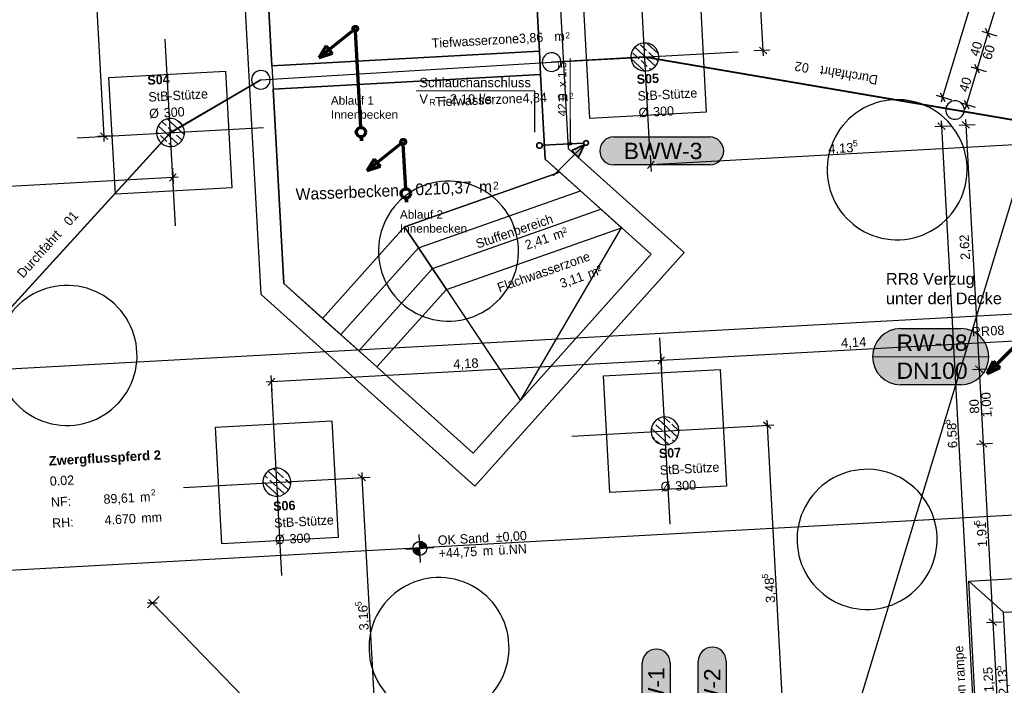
# Model space of a CAD drawing. Extents: x -181 to 1388, y 138 to 979.
# Tile 38 of 82: x 355 to 566, y 466 to 609. Entities that reach past the tile are written whole.
import ezdxf
from ezdxf.lldxf.tags import DXFTag

# ---------------------------------------------------------------- set-up
doc = ezdxf.new("R2010")
doc.units = 0
doc.layers.get('0').update_dxf_attribs({"lineweight": 25})
for name, color, linetype, lineweight, true_color in [('01 Allgemein Beschriftung', 7, 'Continuous', 25, 0x848484), ('01 Höhen im Gebäude - Basis', 7, 'Continuous', 25, 0x848484), ('01AFU Allgemein Bemaßung', 7, 'Continuous', 25, 0x848484), ('20 Dach Stb-Decke', 7, 'Continuous', 25, 0x848484), ('20 Fallrohre - Beschriftung', 7, 'Continuous', 25, 0x848484), ('20 Fundament', 7, 'Continuous', 25, 0x848484), ('20 Räume Innen', 7, 'Continuous', 25, 0x848484), ('20 Stützen', 7, 'Continuous', 25, 0x848484), ('20 Stützen - Beschriftung', 7, 'Continuous', 25, 0x848484), ('20 Wasserbecken', 7, 'Continuous', 25, 0x848484), ('20 Wasserbecken - Beschriftung', 7, 'Continuous', 25, 0x848484), ('20 Zaun innen', 7, 'Continuous', 25, 0x848484), ('20 Zaun Innen - Beschriftung', 7, 'Continuous', 25, 0x848484), ('A-0', 7, 'Continuous', 25, 0x848484), ('S_Mass', 150, 'Continuous', 25, 0x007fff), ('S_Regenwasser', 4, 'Continuous', 70, 0x00ffff), ('S_Schmutzwasser', 5, 'Continuous', 70, 0x0000ff), ('S_Warmwasser', 1, 'STRICHLINIE2', 35, 0xff0000)]:
    doc.layers.add(name, color=color, linetype=linetype, lineweight=lineweight, true_color=true_color)
for name, color, linetype, lineweight in [('02 Raster Gebäude', 7, 'Continuous', 25), ('S_Beschriftung', 7, 'Continuous', 25), ('X_Text', 7, 'Continuous', 25)]:
    doc.layers.add(name, color=color, linetype=linetype, lineweight=lineweight)
doc.styles.get("Standard").update_dxf_attribs({"font": 'arial.ttf'})
tags = doc.linetypes.add('Raster', pattern=[0.2, 0.1, -0.05, 0, -0.05]).pattern_tags.tags
tags[10:11] = [DXFTag(74, 4), DXFTag(75, 0), DXFTag(340, '0'), DXFTag(46, 1.0), DXFTag(50, 0.0), DXFTag(44, 0.0), DXFTag(45, 0.0)]
tags[8:9] = [DXFTag(74, 4), DXFTag(75, 0), DXFTag(340, '0'), DXFTag(46, 1.0), DXFTag(50, 0.0), DXFTag(44, 0.0), DXFTag(45, 0.0)]
tags[6:7] = [DXFTag(74, 4), DXFTag(75, 0), DXFTag(340, '0'), DXFTag(46, 1.0), DXFTag(50, 0.0), DXFTag(44, 0.0), DXFTag(45, 0.0)]
tags[4:5] = [DXFTag(74, 4), DXFTag(75, 0), DXFTag(340, '0'), DXFTag(46, 1.0), DXFTag(50, 0.0), DXFTag(44, 0.0), DXFTag(45, 0.0)]
tags = doc.linetypes.add('Strichlinie eng', pattern=[0.115, 0.075, -0.04]).pattern_tags.tags
tags[6:7] = [DXFTag(74, 4), DXFTag(75, 0), DXFTag(340, '0'), DXFTag(46, 1.0), DXFTag(50, 0.0), DXFTag(44, 0.0), DXFTag(45, 0.0)]
tags[4:5] = [DXFTag(74, 4), DXFTag(75, 0), DXFTag(340, '0'), DXFTag(46, 1.0), DXFTag(50, 0.0), DXFTag(44, 0.0), DXFTag(45, 0.0)]
tags = doc.linetypes.add('STRICHLINIE2', pattern=[9.525, 6.35, -3.175]).pattern_tags.tags
tags[6:7] = [DXFTag(74, 4), DXFTag(75, 0), DXFTag(340, '0'), DXFTag(46, 0.0), DXFTag(50, 0.0), DXFTag(44, 0.0), DXFTag(45, 0.0)]
tags[4:5] = [DXFTag(74, 4), DXFTag(75, 0), DXFTag(340, '0'), DXFTag(46, 0.0), DXFTag(50, 0.0), DXFTag(44, 0.0), DXFTag(45, 0.0)]
tags = doc.linetypes.add('Strichpunktx2', pattern=[2, 1, -0.5, 0, -0.5]).pattern_tags.tags
tags[10:11] = [DXFTag(74, 4), DXFTag(75, 0), DXFTag(340, '0'), DXFTag(46, 1.0), DXFTag(50, 0.0), DXFTag(44, 0.0), DXFTag(45, 0.0)]
tags[8:9] = [DXFTag(74, 4), DXFTag(75, 0), DXFTag(340, '0'), DXFTag(46, 1.0), DXFTag(50, 0.0), DXFTag(44, 0.0), DXFTag(45, 0.0)]
tags[6:7] = [DXFTag(74, 4), DXFTag(75, 0), DXFTag(340, '0'), DXFTag(46, 1.0), DXFTag(50, 0.0), DXFTag(44, 0.0), DXFTag(45, 0.0)]
tags[4:5] = [DXFTag(74, 4), DXFTag(75, 0), DXFTag(340, '0'), DXFTag(46, 1.0), DXFTag(50, 0.0), DXFTag(44, 0.0), DXFTag(45, 0.0)]
tags = doc.linetypes.add('Öffnungslinie Tür Fenster', pattern=[0.115, 0.075, -0.04]).pattern_tags.tags
tags[6:7] = [DXFTag(74, 4), DXFTag(75, 0), DXFTag(340, '0'), DXFTag(46, 1.0), DXFTag(50, 0.0), DXFTag(44, 0.0), DXFTag(45, 0.0)]
tags[4:5] = [DXFTag(74, 4), DXFTag(75, 0), DXFTag(340, '0'), DXFTag(46, 1.0), DXFTag(50, 0.0), DXFTag(44, 0.0), DXFTag(45, 0.0)]

# ---------------------------------------------------------------- blocks, each defined once
blk = doc.blocks.new('Referenz-A07F5V09WF')
at = {"layer": '01 Höhen im Gebäude - Basis', "lineweight": -2}
for p, q in [((441.28, 492.64), (440.95, 498.63)), ((438.12, 495.47), (444.11, 495.8))]:
    blk.add_line(p, q, dxfattribs=at)
blk.add_circle((441.11, 495.63), 1.5, dxfattribs=at)
for points in [[(441.11, 495.63), (441.03, 497.13), (441.11, 497.12)], [(441.11, 495.63), (441.11, 497.12), (441.61, 495.66)], [(441.61, 495.66), (441.11, 497.12), (441.61, 497.05)], [(441.61, 495.66), (441.61, 497.05), (442.11, 495.69)], [(442.11, 495.69), (441.61, 497.05), (442.11, 496.75)], [(442.11, 495.69), (442.11, 496.75), (442.47, 495.71)], [(442.47, 495.71), (442.11, 496.75), (442.47, 496.28)], [(442.47, 495.71), (442.47, 496.28), (442.61, 495.71)], [(439.76, 494.98), (439.62, 495.55), (439.76, 495.56)], [(440.11, 494.52), (439.76, 495.56), (440.11, 495.58)], [(439.76, 494.98), (439.76, 495.56), (440.11, 494.52)], [(440.62, 494.22), (440.11, 495.58), (440.62, 495.61)], [(440.11, 494.52), (440.11, 495.58), (440.62, 494.22)], [(441.11, 494.15), (440.62, 495.61), (441.11, 495.63)], [(440.62, 494.22), (440.62, 495.61), (441.11, 494.15)], [(441.11, 494.15), (441.11, 495.63), (441.2, 494.13)]]:
    blk.add_solid(points, dxfattribs=at)
at = {"layer": '01AFU Allgemein Bemaßung', "lineweight": -2}
for p, q in [((607.52, 771.7), (553.11, 592.25)), ((514.66, 602.24), (510.16, 684.5)), ((373.45, 583.89), (368.21, 679.51)), ((576.56, 651.22), (562.84, 605.99)), ((562.84, 605.99), (560.52, 598.34)), ((561.5, 606.4), (564.76, 605.41)), ((563.34, 605.06), (562.34, 606.93)), ((516.07, 602.32), (512.66, 602.14)), ((513.87, 602.95), (515.45, 601.54)), ((514.72, 601.12), (514.66, 602.24)), ((561.02, 597.4), (560.02, 599.27)), ((560.52, 598.34), (558.21, 590.7)), ((559.18, 598.74), (562.44, 597.76)), ((552.61, 593.18), (553.61, 591.31)), ((551.76, 592.65), (555.02, 591.66)), ((553.11, 592.25), (552.78, 591.17)), ((556.86, 591.11), (560.12, 590.12)), ((557.71, 591.63), (558.71, 589.76)), ((558.21, 590.7), (557.88, 589.62)), ((553.66, 585.33), (552.08, 586.75)), ((552.81, 587.16), (552.87, 586.04)), ((558.86, 585.62), (557.28, 587.03)), ((558.01, 587.45), (558.07, 586.32)), ((372.66, 584.6), (374.24, 583.18)), ((551.47, 585.96), (554.87, 586.15)), ((552.87, 586.04), (560.07, 454.56)), ((556.66, 586.25), (560.06, 586.43)), ((558.07, 586.32), (560.93, 534)), ((375.45, 584), (372.04, 583.81)), ((373.51, 582.77), (373.45, 583.89)), ((573.17, 582.29), (490.58, 577.76)), ((491.29, 578.55), (489.88, 576.97)), ((490.47, 579.76), (490.66, 576.36)), ((388.09, 577.06), (388.28, 573.66)), ((490.58, 577.76), (489.46, 577.7)), ((388.2, 575.06), (296.01, 570.02)), ((387.49, 574.27), (388.91, 575.85)), ((389.32, 575.12), (388.2, 575.06)), ((575.47, 540.37), (492.81, 535.85)), ((492.81, 535.85), (409.3, 531.28)), ((492.1, 535.06), (493.52, 536.64)), ((492.73, 537.25), (492.92, 533.85)), ((559.53, 533.92), (562.93, 534.11)), ((561.72, 533.29), (560.14, 534.71)), ((560.93, 534), (561.81, 518.02)), ((410.01, 532.07), (408.59, 530.49)), ((409.22, 532.68), (409.41, 529.28)), ((409.3, 531.28), (408.17, 531.22)), ((513.53, 521.87), (516.94, 522.05)), ((516.32, 521.27), (514.74, 522.69)), ((515.47, 523.1), (515.53, 521.98)), ((515.53, 521.98), (519.34, 452.34)), ((560.4, 517.94), (563.8, 518.13)), ((562.6, 517.31), (561.02, 518.73)), ((561.81, 518.02), (563.9, 479.81)), ((426.72, 510.68), (430.12, 510.86)), ((429.5, 510.08), (427.92, 511.49)), ((428.65, 511.91), (428.71, 510.78)), ((428.71, 510.78), (432.17, 447.56)), ((382.79, 482.92), (385.23, 485.3)), ((384.86, 483.89), (382.74, 483.92)), ((383.02, 484.71), (383.8, 483.9)), ((383.8, 483.9), (439.59, 426.41)), ((562.49, 479.73), (565.89, 479.92)), ((564.69, 479.1), (563.11, 480.52)), ((563.9, 479.81), (565.26, 454.85))]:
    blk.add_line(p, q, dxfattribs=at)
at = {"layer": '02 Raster Gebäude', "linetype": 'Raster', "lineweight": -2, "ltscale": 56.250004}
for p, q in [((478.81, 276.29), (639.42, 805.98)), ((1017.98, 570.37), (313.64, 531.81)), ((1014.35, 527.11), (315.39, 488.85))]:
    blk.add_line(p, q, dxfattribs=at)
at = {"layer": '02 Raster Gebäude', "linetype": 'Strichpunktx2', "lineweight": -2, "ltscale": 56.250004}
for p, q in [((490.41, 580.89), (488.23, 620.83)), ((388.77, 564.7), (386.58, 604.64)), ((469.35, 599.76), (509.29, 601.95)), ((367.71, 583.58), (407.65, 585.76)), ((494.73, 500.81), (492.54, 540.75)), ((411.57, 489.82), (409.38, 529.76)), ((473.67, 519.69), (513.61, 521.87)), ((390.5, 508.69), (430.44, 510.88))]:
    blk.add_line(p, q, dxfattribs=at)
at = {"layer": '20 Dach Stb-Decke', "linetype": 'Öffnungslinie Tür Fenster', "lineweight": -2, "ltscale": 56.250004}
for centre, major_axis in [((543.37, 576.72), (-0.61, 14.99)), ((543.37, 576.72), (0.61, -14.99)), ((447.25, 559.29), (-0.61, 14.99)), ((447.25, 559.29), (0.61, -14.99)), ((365.52, 536.94), (-0.61, 14.99)), ((365.52, 536.94), (0.61, -14.99)), ((536.93, 497.56), (0.61, -14.99)), ((536.93, 497.56), (-0.61, 14.99)), ((445.22, 474.38), (0.61, -14.99)), ((445.22, 474.38), (-0.61, 14.99))]:
    blk.add_ellipse(centre, major_axis=major_axis, ratio=1, start_param=0, end_param=3.141593, dxfattribs=at)
at = {"layer": '20 Fundament', "linetype": 'Öffnungslinie Tür Fenster', "lineweight": -2, "ltscale": 56.250004}
for p, q in [((501.12, 614.02), (502.48, 589.06)), ((477.52, 587.69), (476.16, 612.66)), ((374.51, 596.47), (399.47, 597.83)), ((399.47, 597.83), (400.84, 572.87)), ((375.88, 571.5), (374.51, 596.47)), ((502.48, 589.06), (477.52, 587.69)), ((400.84, 572.87), (375.88, 571.5)), ((480.47, 532.58), (505.43, 533.94)), ((505.43, 533.94), (506.8, 508.98)), ((481.84, 507.61), (480.47, 532.58)), ((397.31, 521.58), (422.27, 522.95)), ((398.68, 496.62), (397.31, 521.58)), ((422.27, 522.95), (423.64, 497.99)), ((506.8, 508.98), (481.84, 507.61)), ((423.64, 497.99), (398.68, 496.62)), ((558.7, 488.61), (575.75, 489.54)), ((566.15, 481.94), (558.7, 488.61)), ((560.56, 454.59), (558.7, 488.61)), ((566.15, 481.94), (576.13, 482.48)), ((567.62, 454.98), (566.15, 481.94))]:
    blk.add_line(p, q, dxfattribs=at)
at = {"layer": '20 Stützen', "lineweight": -2}
for p, q in [((465.56, 623.23), (466.72, 602.12)), ((470.67, 621.43), (472.86, 581.29)), ((409.43, 598.99), (408.27, 620.09)), ((407.1, 549.98), (403.39, 617.75)), ((489.71, 602.24), (488.39, 603.46)), ((492.23, 601.55), (489.78, 603.82)), ((466.72, 602.12), (409.43, 598.99)), ((488.09, 600.48), (486.76, 601.7)), ((491.58, 598.89), (487.18, 602.95)), ((491.48, 600.62), (490.15, 601.84)), ((489.14, 597.87), (486.36, 600.44)), ((489.85, 598.85), (488.53, 600.07)), ((492.18, 599.97), (491.92, 600.21)), ((409.7, 594), (466.99, 597.13)), ((466.99, 597.13), (467.99, 578.95)), ((490.6, 598.16), (490.29, 598.44)), ((411.98, 552.32), (409.7, 594)), ((386.76, 586.18), (385.83, 587.03)), ((390.64, 584.24), (387, 587.59)), ((390.15, 586.32), (389.07, 587.32)), ((385.13, 584.42), (384.69, 584.82)), ((389.33, 582.18), (385.06, 586.12)), ((388.52, 584.55), (387.2, 585.77)), ((386.9, 582.79), (385.57, 584.01)), ((388.07, 581.7), (387.34, 582.38)), ((390.18, 583.02), (388.96, 584.15)), ((472.86, 581.29), (497.76, 558.98)), ((467.99, 578.95), (490.7, 558.6)), ((437.85, 564.49), (471.09, 576.17)), ((440.83, 560.02), (475.5, 572.21)), ((443.81, 555.56), (479.92, 568.25)), ((420.28, 544.88), (437.85, 564.49)), ((446.79, 551.09), (484.34, 564.29)), ((424.15, 541.41), (440.83, 560.02)), ((490.7, 558.6), (452.52, 515.99)), ((497.76, 558.98), (452.9, 508.93)), ((428.02, 537.94), (443.81, 555.56)), ((452.52, 515.99), (411.98, 552.32)), ((431.89, 534.47), (446.79, 551.09)), ((452.9, 508.93), (407.1, 549.98)), ((496.31, 519.44), (492.08, 523.34)), ((494.64, 522.62), (493.39, 523.76)), ((494.44, 517.9), (490.7, 521.35)), ((491.25, 522.48), (491.2, 522.52)), ((493.01, 520.85), (491.69, 522.07)), ((496.4, 520.99), (495.08, 522.21)), ((491.39, 519.09), (490.93, 519.51)), ((494.78, 519.22), (493.45, 520.44)), ((492.59, 517.98), (491.83, 518.68)), ((495.57, 518.49), (495.22, 518.82)), ((410.13, 512.4), (409.8, 512.7)), ((408.5, 510.63), (407.85, 511.23)), ((412.98, 508.14), (408.63, 512.15)), ((411.9, 510.77), (410.57, 511.99)), ((413.01, 511.37), (411.85, 512.44)), ((410.87, 506.82), (407.49, 509.94)), ((410.27, 509), (408.95, 510.22)), ((412.03, 507.38), (410.71, 508.6)), ((413.44, 509.35), (412.34, 510.36))]:
    blk.add_line(p, q, dxfattribs=at)
at = {"layer": '20 Stützen', "linetype": 'Strichlinie eng', "lineweight": -2, "ltscale": 56.250004}
for p, q in [((462.68, 527.33), (484.34, 564.29)), ((446.79, 551.09), (462.68, 527.33))]:
    blk.add_line(p, q, dxfattribs=at)
at = {"layer": '20 Stützen', "lineweight": -2}
for centre, major_axis in [((489.32, 600.86), (0.33, 2.98)), ((489.32, 600.86), (2.98, -0.33)), ((489.32, 600.86), (-2.98, 0.33)), ((489.32, 600.86), (-0.33, -2.98)), ((387.68, 584.67), (0.33, 2.98)), ((387.68, 584.67), (2.98, -0.33)), ((387.68, 584.67), (-2.98, 0.33)), ((387.68, 584.67), (-0.33, -2.98)), ((493.64, 520.78), (0.33, 2.98)), ((493.64, 520.78), (2.98, -0.33)), ((493.64, 520.78), (-2.98, 0.33)), ((493.64, 520.78), (-0.33, -2.98)), ((410.47, 509.79), (0.33, 2.98)), ((410.47, 509.79), (2.98, -0.33)), ((410.47, 509.79), (-2.98, 0.33)), ((410.47, 509.79), (-0.33, -2.98))]:
    blk.add_ellipse(centre, major_axis=major_axis, ratio=1, start_param=0, end_param=1.570796, dxfattribs=at)
at = {"layer": '20 Wasserbecken', "lineweight": -2}
for p, q in [((466.72, 602.12), (466.99, 597.13)), ((409.43, 598.99), (409.7, 594))]:
    blk.add_line(p, q, dxfattribs=at)
at = {"layer": '20 Wasserbecken', "linetype": 'Öffnungslinie Tür Fenster', "lineweight": -2, "ltscale": 56.250004}
blk.add_line((407.04, 595.98), (469.35, 599.76), dxfattribs=at)
at = {"layer": '20 Zaun innen', "lineweight": -2}
for p, q in [((489.32, 600.88), (469.35, 599.78)), ((469.35, 599.74), (489.32, 600.84)), ((469.35, 599.78), (469.35, 599.74)), ((555.78, 589.52), (489.32, 600.88)), ((489.32, 600.84), (555.77, 589.48)), ((407.03, 596), (387.66, 584.68)), ((387.69, 584.65), (407.05, 595.96)), ((407.05, 595.96), (407.03, 596)), ((555.77, 589.48), (570.41, 586.98)), ((570.42, 587.02), (555.78, 589.52)), ((387.66, 584.68), (338.74, 531.09)), ((338.76, 531.06), (387.69, 584.65))]:
    blk.add_line(p, q, dxfattribs=at)
for centre, major_axis in [((469.35, 599.76), (-0.11, 2)), ((469.35, 599.76), (0.11, -2)), ((407.04, 595.98), (-1.01, 1.73)), ((407.04, 595.98), (1.01, -1.73)), ((555.78, 589.5), (0.34, 1.97)), ((555.78, 589.5), (-0.34, -1.97))]:
    blk.add_ellipse(centre, major_axis=major_axis, ratio=1, start_param=0, end_param=3.141593, dxfattribs=at)
at = {"layer": 'A-0', "linetype": 'Continuous', "lineweight": -2, "ltscale": 312.5}
for p, q in [((466.72, 602.12), (465.56, 623.23)), ((465.56, 623.23), (466.72, 602.12)), ((408.27, 620.09), (409.43, 598.99)), ((409.43, 598.99), (408.27, 620.09)), ((409.43, 598.99), (466.72, 602.12)), ((466.72, 602.12), (409.43, 598.99)), ((466.72, 602.12), (409.43, 598.99)), ((466.99, 597.13), (466.72, 602.12)), ((409.43, 598.99), (409.7, 594)), ((466.99, 597.13), (409.7, 594)), ((409.7, 594), (466.99, 597.13)), ((466.99, 597.13), (409.7, 594)), ((467.99, 578.95), (466.99, 597.13)), ((467.99, 578.95), (466.99, 597.13)), ((409.7, 594), (411.98, 552.32)), ((409.7, 594), (411.98, 552.32)), ((471.09, 576.17), (467.99, 578.95)), ((490.7, 558.6), (467.99, 578.95)), ((437.85, 564.49), (471.09, 576.17)), ((471.09, 576.17), (437.85, 564.49)), ((484.34, 564.29), (471.09, 576.17)), ((420.28, 544.88), (437.85, 564.49)), ((437.85, 564.49), (420.28, 544.88)), ((446.79, 551.09), (437.85, 564.49)), ((437.85, 564.49), (446.79, 551.09)), ((446.79, 551.09), (484.34, 564.29)), ((452.52, 515.99), (490.7, 558.6)), ((411.98, 552.32), (420.28, 544.88)), ((411.98, 552.32), (452.52, 515.99)), ((431.89, 534.47), (446.79, 551.09)), ((420.28, 544.88), (431.89, 534.47)), ((441.61, 497.05), (441.03, 497.13)), ((441.03, 497.13), (441.11, 495.63)), ((442.11, 496.75), (441.61, 497.05)), ((442.47, 496.28), (442.11, 496.75)), ((442.61, 495.71), (442.47, 496.28)), ((441.11, 495.63), (439.62, 495.55)), ((439.62, 495.55), (439.76, 494.98)), ((439.76, 494.98), (440.11, 494.52)), ((440.11, 494.52), (440.62, 494.22)), ((440.62, 494.22), (441.2, 494.13)), ((441.11, 495.63), (442.61, 495.71)), ((441.2, 494.13), (441.11, 495.63))]:
    blk.add_line(p, q, dxfattribs=at)
for centre, major_axis in [((489.32, 600.86), (0.33, 2.98)), ((489.32, 600.86), (2.98, -0.33)), ((489.32, 600.86), (-2.98, 0.33)), ((489.32, 600.86), (-0.33, -2.98)), ((387.68, 584.67), (0.33, 2.98)), ((387.68, 584.67), (2.98, -0.33)), ((387.68, 584.67), (-2.98, 0.33)), ((387.68, 584.67), (-0.33, -2.98)), ((493.64, 520.78), (0.33, 2.98)), ((493.64, 520.78), (2.98, -0.33)), ((493.64, 520.78), (-2.98, 0.33)), ((493.64, 520.78), (-0.33, -2.98)), ((410.47, 509.79), (0.33, 2.98)), ((410.47, 509.79), (2.98, -0.33)), ((410.47, 509.79), (-2.98, 0.33)), ((410.47, 509.79), (-0.33, -2.98))]:
    blk.add_ellipse(centre, major_axis=major_axis, ratio=1, start_param=0, end_param=1.570796, dxfattribs=at)
at = {"layer": '01 Allgemein Beschriftung', "lineweight": -2, "char_height": 2, "attachment_point": 1, "rotation": 93.1332}
for s, insert in [('{\\fCentury Gothic;rampe}', (555.94, 467.17)), ('{\\fCentury Gothic;Beton}', (556.36, 459.41))]:
    blk.add_mtext(s, dxfattribs=dict(at, insert=insert))
at = {"layer": '01 Höhen im Gebäude - Basis', "linetype": 'Continuous', "lineweight": -2, "ltscale": 40.625, "char_height": 2, "attachment_point": 1, "rotation": 3.1332}
for s, insert in [('{\\fCentury Gothic;OK}', (444.91, 498.35)), ('{\\fCentury Gothic;Sand}', (449.62, 498.61)), ('{\\fCentury Gothic;±0,00}', (457.31, 499.03)), ('{\\fCentury Gothic;+44,75}', (445.09, 495.55)), ('{\\fCentury Gothic;ü.NN}', (457.88, 496.25)), ('{\\fCentury Gothic;m}', (454.54, 496.07))]:
    blk.add_mtext(s, dxfattribs=dict(at, insert=insert))
at = {"layer": '01AFU Allgemein Bemaßung', "linetype": 'ByBlock', "lineweight": -2, "ltscale": 40.625, "attachment_point": 1}
for s, insert, char_height, rotation in [('{\\fArial;40}', (558.88, 601.41), 2, 73.1324), ('{\\fArial;60}', (561.58, 600.67), 2, 73.1324), ('{\\fArial;40}', (556.56, 593.77), 2, 73.1324), ('{\\fArial;4,13}', (528.53, 582.19), 2, 3.1332), ('{\\fArial;5}', (533.87, 583.03), 1.32, 3.1332), ('{\\fArial;2,62}', (557, 557.36), 2, 93.1332), ('{\\fArial;4,14}', (531.29, 540.61), 2, 3.1332), ('{\\fArial;4,18}', (448.21, 536.06), 2, 3.1332), ('{\\fArial;80}', (558.99, 524.42), 2, 93.1332), ('{\\fArial;1,00}', (561.65, 523.59), 2, 93.1332), ('{\\fArial;5}', (553.48, 522.18), 1.32, 93.1332), ('{\\fArial;6,58}', (554.3, 517.03), 2, 93.1332), ('{\\fArial;5}', (559.87, 500.58), 1.32, 93.1332), ('{\\fArial;1,91}', (560.67, 495.84), 2, 93.1332), ('{\\fArial;5}', (514.44, 489.12), 1.32, 93.1332), ('{\\fArial;3,48}', (515.26, 483.89), 2, 93.1332), ('{\\fArial;5}', (427.33, 483.22), 1.32, 93.1332), ('{\\fArial;3,16}', (428.16, 477.99), 2, 93.1332), ('{\\fArial;1,25}', (562.07, 464.75), 2, 93.1332), ('{\\fArial;5}', (564.38, 469.46), 1.32, 93.1332), ('{\\fArial;2,13}', (565.21, 464.18), 2, 93.1332)]:
    blk.add_mtext(s, dxfattribs=dict(at, insert=insert, char_height=char_height, rotation=rotation))
at = {"layer": '20 Fallrohre - Beschriftung', "lineweight": -2, "char_height": 2, "attachment_point": 1, "rotation": 3.1332}
for s, insert in [('{\\fCentury Gothic;RR}', (559.34, 542.99)), ('{\\fCentury Gothic;08}', (563.31, 543.21))]:
    blk.add_mtext(s, dxfattribs=dict(at, insert=insert))
at = {"layer": '20 Räume Innen', "linetype": 'Continuous', "lineweight": -2, "ltscale": 40.625, "attachment_point": 1, "rotation": 3.1332}
for s, insert, char_height in [('{\\fArial|b1|i0;Zwergflusspferd}', (361.55, 515.35), 2), ('{\\fArial|b1|i0;2}', (384.04, 516.58), 2), ('{\\fCentury Gothic;0.02}', (361.78, 511.02), 2), ('{\\fCentury Gothic;NF:}', (362.03, 506.51), 2), ('{\\fCentury Gothic;89,61}', (373.29, 507.16), 2), ('{\\fCentury Gothic;m}', (381.11, 507.59), 2), ('{\\fCentury Gothic;2}', (383.48, 508.26), 1.32), ('{\\fCentury Gothic;RH:}', (362.28, 502.03), 2), ('{\\fCentury Gothic;4.670}', (373.52, 502.68), 2), ('{\\fCentury Gothic;mm}', (381.36, 503.11), 2)]:
    blk.add_mtext(s, dxfattribs=dict(at, insert=insert, char_height=char_height))
at = {"layer": '20 Stützen - Beschriftung', "lineweight": -2, "char_height": 2, "attachment_point": 1, "rotation": 3.1332}
for s, insert in [('{\\fCentury Gothic|b1|i0;S04}', (382.69, 596.88)), ('{\\fCentury Gothic|b1|i0;S05}', (487.53, 597.07)), ('{\\fCentury Gothic;StB-Stütze}', (382.89, 593.29)), ('{\\fCentury Gothic;StB-Stütze}', (487.72, 593.49)), ('{\\fCentury Gothic;Ø}', (383.08, 589.74)), ('{\\fCentury Gothic;300}', (386.2, 589.91)), ('{\\fCentury Gothic;Ø}', (487.92, 589.93)), ('{\\fCentury Gothic;300}', (491.04, 590.11)), ('{\\fCentury Gothic|b1|i0;S07}', (492.27, 516.94)), ('{\\fCentury Gothic;StB-Stütze}', (492.46, 513.36)), ('{\\fCentury Gothic;Ø}', (492.66, 509.81)), ('{\\fCentury Gothic;300}', (495.78, 509.98)), ('{\\fCentury Gothic|b1|i0;S06}', (409.64, 505.63)), ('{\\fCentury Gothic;StB-Stütze}', (409.84, 502.05)), ('{\\fCentury Gothic;Ø}', (410.03, 498.49)), ('{\\fCentury Gothic;300}', (413.15, 498.66))]:
    blk.add_mtext(s, dxfattribs=dict(at, insert=insert))
at = {"layer": '20 Wasserbecken', "linetype": 'Continuous', "lineweight": -2, "ltscale": 40.625, "attachment_point": 1}
for s, insert, char_height, rotation in [('{\\fCentury Gothic;Tiefwasserzone3,86}', (443.6, 604.8), 2, 3.1332), ('{\\fCentury Gothic;m}', (469.86, 606.24), 2, 3.1332), ('{\\fCentury Gothic;2}', (472.27, 606.13), 1.32, 3.1332), ('{\\fCentury Gothic;Tiefwasserzone4,84}', (444.36, 592.25), 2, 2.3212), ('{\\fCentury Gothic;m}', (470.63, 593.32), 2, 2.3212), ('{\\fCentury Gothic;2}', (473.04, 593.17), 1.32, 2.3212), ('{\\fCentury Gothic;0210,37}', (440.1, 573.73), 2.5, 2.3212), ('{\\fCentury Gothic;2}', (456.75, 574.11), 1.65, 2.3212), ('{\\fCentury Gothic;Wasserbecken}', (414.47, 572.69), 2.5, 2.3212), ('{\\fCentury Gothic;m}', (453.74, 574.28), 2.5, 2.3212)]:
    blk.add_mtext(s, dxfattribs=dict(at, insert=insert, char_height=char_height, rotation=rotation))
at = {"layer": '20 Wasserbecken - Beschriftung', "lineweight": -2, "char_height": 2, "attachment_point": 1}
for s, insert, rotation in [('{\\fCentury Gothic;Stuffenbereich}', (452.88, 561.71), 18.8238), ('{\\fCentury Gothic;m²}', (469.37, 563.49), 18.8238), ('{\\fCentury Gothic;2,41}', (463.41, 561.46), 18.8238), ('{\\fCentury Gothic;Flachwasserzone}', (457.49, 552.34), 19.3703), ('{\\fCentury Gothic;m²}', (476.79, 555.3), 19.3703), ('{\\fCentury Gothic;3,11}', (470.86, 553.21), 19.3703)]:
    blk.add_mtext(s, dxfattribs=dict(at, insert=insert, rotation=rotation))
at = {"layer": '20 Zaun Innen - Beschriftung', "lineweight": -2, "char_height": 2, "attachment_point": 1}
for s, insert, rotation in [('{\\fCentury Gothic;2}', (522.74, 597.68), 170.3016), ('{\\fCentury Gothic;0}', (524.27, 597.42), 170.3016), ('{\\fCentury Gothic;Durchfahrt}', (539.02, 594.9), 170.3016), ('{\\fCentury Gothic;01}', (364.61, 565.87), 48.1332), ('{\\fCentury Gothic;Durchfahrt}', (354.62, 554.72), 48.1332)]:
    blk.add_mtext(s, dxfattribs=dict(at, insert=insert, rotation=rotation))

msp = doc.modelspace()

# ---------------------------------------------------------------- hatches: boundary and pattern name
at = {"layer": 'S_Mass', "true_color": 0xfefefe}
for points in [[(482.66, 577.74), (503.22, 577.74), (503.47, 577.75), (503.71, 577.78), (503.96, 577.83), (504.19, 577.9), (504.42, 577.99), (504.65, 578.1), (504.86, 578.23), (505.06, 578.37), (505.25, 578.53), (505.43, 578.71), (505.59, 578.9), (505.73, 579.1), (505.86, 579.31), (505.97, 579.53), (506.06, 579.76), (506.13, 580), (506.18, 580.24), (506.21, 580.49), (506.22, 580.74), (506.21, 580.99), (506.18, 581.23), (506.13, 581.47), (506.06, 581.71), (505.97, 581.94), (505.86, 582.17), (505.73, 582.38), (505.59, 582.58), (505.43, 582.77), (505.25, 582.95), (505.06, 583.11), (504.86, 583.25), (504.65, 583.38), (504.42, 583.49), (504.19, 583.58), (503.96, 583.65), (503.71, 583.7), (503.47, 583.73), (503.22, 583.74), (482.66, 583.74), (482.41, 583.73), (482.17, 583.7), (481.93, 583.65), (481.69, 583.58), (481.46, 583.49), (481.23, 583.38), (481.02, 583.25), (480.82, 583.11), (480.63, 582.95), (480.46, 582.77), (480.3, 582.58), (480.15, 582.38), (480.02, 582.17), (479.92, 581.94), (479.83, 581.71), (479.75, 581.47), (479.7, 581.23), (479.67, 580.99), (479.66, 580.74), (479.67, 580.49), (479.7, 580.24), (479.75, 580), (479.83, 579.76), (479.92, 579.53), (480.02, 579.31), (480.15, 579.1), (480.3, 578.9), (480.46, 578.71), (480.63, 578.53), (480.82, 578.37), (481.02, 578.23), (481.23, 578.1), (481.46, 577.99), (481.69, 577.9), (481.93, 577.83), (482.17, 577.78), (482.41, 577.75)], [(544.1, 530.68), (557.01, 530.68), (557.36, 530.69), (557.71, 530.72), (558.05, 530.77), (558.4, 530.84), (558.73, 530.93), (559.06, 531.04), (559.39, 531.17), (559.71, 531.32), (560.01, 531.48), (560.31, 531.67), (560.6, 531.87), (560.87, 532.08), (561.13, 532.32), (561.38, 532.56), (561.61, 532.82), (561.83, 533.1), (562.03, 533.38), (562.21, 533.68), (562.37, 533.99), (562.52, 534.3), (562.65, 534.63), (562.76, 534.96), (562.85, 535.3), (562.92, 535.64), (562.97, 535.98), (563, 536.33), (563.01, 536.68), (563, 537.03), (562.97, 537.38), (562.92, 537.72), (562.85, 538.06), (562.76, 538.4), (562.65, 538.73), (562.52, 539.06), (562.37, 539.37), (562.21, 539.68), (562.03, 539.98), (561.83, 540.26), (561.61, 540.54), (561.38, 540.8), (561.13, 541.05), (560.87, 541.28), (560.6, 541.49), (560.31, 541.69), (560.01, 541.88), (559.71, 542.04), (559.39, 542.19), (559.06, 542.32), (558.73, 542.43), (558.4, 542.52), (558.05, 542.59), (557.71, 542.64), (557.36, 542.67), (557.01, 542.68), (544.1, 542.68), (543.75, 542.67), (543.4, 542.64), (543.06, 542.59), (542.72, 542.52), (542.38, 542.43), (542.05, 542.32), (541.72, 542.19), (541.41, 542.04), (541.1, 541.88), (540.8, 541.69), (540.52, 541.49), (540.24, 541.28), (539.98, 541.05), (539.74, 540.8), (539.5, 540.54), (539.29, 540.26), (539.09, 539.98), (538.9, 539.68), (538.74, 539.37), (538.59, 539.06), (538.46, 538.73), (538.35, 538.4), (538.26, 538.06), (538.19, 537.72), (538.14, 537.38), (538.11, 537.03), (538.1, 536.68), (538.11, 536.33), (538.14, 535.98), (538.19, 535.64), (538.26, 535.3), (538.35, 534.96), (538.46, 534.63), (538.59, 534.3), (538.74, 533.99), (538.9, 533.68), (539.09, 533.38), (539.29, 533.1), (539.5, 532.82), (539.74, 532.56), (539.98, 532.32), (540.24, 532.08), (540.52, 531.87), (540.8, 531.67), (541.1, 531.48), (541.41, 531.32), (541.72, 531.17), (542.05, 531.04), (542.38, 530.93), (542.72, 530.84), (543.06, 530.77), (543.4, 530.72), (543.75, 530.69)], [(494.77, 451.18), (494.77, 471.06), (494.76, 471.31), (494.73, 471.56), (494.68, 471.8), (494.61, 472.04), (494.52, 472.27), (494.41, 472.49), (494.29, 472.7), (494.14, 472.91), (493.98, 473.1), (493.81, 473.27), (493.62, 473.43), (493.42, 473.57), (493.2, 473.7), (492.98, 473.81), (492.75, 473.9), (492.51, 473.97), (492.27, 474.02), (492.02, 474.05), (491.77, 474.06), (491.53, 474.05), (491.28, 474.02), (491.04, 473.97), (490.8, 473.9), (490.57, 473.81), (490.35, 473.7), (490.13, 473.57), (489.93, 473.43), (489.74, 473.27), (489.57, 473.1), (489.41, 472.91), (489.26, 472.7), (489.14, 472.49), (489.03, 472.27), (488.94, 472.04), (488.87, 471.8), (488.82, 471.56), (488.79, 471.31), (488.77, 471.06), (488.77, 451.18), (488.79, 450.93), (488.82, 450.68), (488.87, 450.44), (488.94, 450.2), (489.03, 449.97), (489.14, 449.75), (489.26, 449.54), (489.41, 449.34), (489.57, 449.15), (489.74, 448.97), (489.93, 448.81), (490.13, 448.67), (490.35, 448.54), (490.57, 448.43), (490.8, 448.34), (491.04, 448.27), (491.28, 448.22), (491.53, 448.19), (491.77, 448.18), (492.02, 448.19), (492.27, 448.22), (492.51, 448.27), (492.75, 448.34), (492.98, 448.43), (493.2, 448.54), (493.42, 448.67), (493.62, 448.81), (493.81, 448.97), (493.98, 449.15), (494.14, 449.34), (494.29, 449.54), (494.41, 449.75), (494.52, 449.97), (494.61, 450.2), (494.68, 450.44), (494.73, 450.68), (494.76, 450.93)], [(506.76, 450.95), (506.76, 471.47), (506.75, 471.72), (506.72, 471.96), (506.67, 472.2), (506.59, 472.44), (506.5, 472.67), (506.4, 472.9), (506.27, 473.11), (506.12, 473.31), (505.96, 473.5), (505.79, 473.67), (505.6, 473.84), (505.4, 473.98), (505.18, 474.11), (504.96, 474.21), (504.73, 474.31), (504.49, 474.38), (504.25, 474.43), (504, 474.46), (503.76, 474.47), (503.51, 474.46), (503.26, 474.43), (503.02, 474.38), (502.78, 474.31), (502.55, 474.21), (502.33, 474.11), (502.12, 473.98), (501.91, 473.84), (501.73, 473.67), (501.55, 473.5), (501.39, 473.31), (501.25, 473.11), (501.12, 472.9), (501.01, 472.67), (500.92, 472.44), (500.85, 472.2), (500.8, 471.96), (500.77, 471.72), (500.76, 471.47), (500.76, 450.95), (500.77, 450.7), (500.8, 450.45), (500.85, 450.21), (500.92, 449.97), (501.01, 449.74), (501.12, 449.52), (501.25, 449.3), (501.39, 449.1), (501.55, 448.91), (501.73, 448.74), (501.91, 448.58), (502.12, 448.43), (502.33, 448.31), (502.55, 448.2), (502.78, 448.11), (503.02, 448.04), (503.26, 447.99), (503.51, 447.96), (503.76, 447.95), (504, 447.96), (504.25, 447.99), (504.49, 448.04), (504.73, 448.11), (504.96, 448.2), (505.18, 448.31), (505.4, 448.43), (505.6, 448.58), (505.79, 448.74), (505.96, 448.91), (506.12, 449.1), (506.27, 449.3), (506.4, 449.52), (506.5, 449.74), (506.59, 449.97), (506.67, 450.21), (506.72, 450.45), (506.75, 450.7)]]:
    msp.add_hatch(color=7, dxfattribs=at).paths.add_polyline_path(points)

# ---------------------------------------------------------------- linework, layer by layer
at = {"layer": 'S_Beschriftung', "lineweight": 18}
msp.add_line((440.33, 593.63), (465.68, 593.63), dxfattribs=at)
at = {"layer": 'S_Beschriftung'}
msp.add_line((465.68, 593.63), (465.68, 584.76), dxfattribs=at)
msp.add_circle((465.68, 593.63), 0.01, dxfattribs=at)
at = {"layer": 'S_Mass', "lineweight": 18}
for p, q in [((473.34, 587.54), (473.34, 600.63)), ((538.1, 536.68), (563.01, 536.68))]:
    msp.add_line(p, q, dxfattribs=at)
at = {"layer": 'S_Mass'}
for p, q in [((473.34, 587.54), (473.34, 582.27)), ((482.66, 583.74), (503.22, 583.74)), ((503.22, 577.74), (482.66, 577.74)), ((544.1, 542.68), (557.01, 542.68)), ((557.01, 530.68), (544.1, 530.68)), ((488.77, 451.18), (488.77, 471.06)), ((494.77, 471.06), (494.77, 451.18)), ((500.76, 450.95), (500.76, 471.47)), ((506.76, 471.47), (506.76, 450.95))]:
    msp.add_line(p, q, dxfattribs=at)
for centre, radius in [((473.34, 587.54), 0.01), ((473.34, 582.27), 0.3), ((473.34, 582.27), 0.1)]:
    msp.add_circle(centre, radius, dxfattribs=at)
for centre, major_axis in [((482.66, 580.74), (0, 3)), ((503.22, 580.74), (3, 0)), ((482.66, 580.74), (-3, 0)), ((503.22, 580.74), (0, -3)), ((544.1, 536.68), (0, 6)), ((557.01, 536.68), (6, 0)), ((544.1, 536.68), (-6, 0)), ((557.01, 536.68), (0, -6)), ((491.77, 471.06), (0, 3)), ((491.77, 471.06), (3, 0)), ((503.76, 471.47), (0, 3)), ((503.76, 471.47), (3, 0))]:
    msp.add_ellipse(centre, major_axis=major_axis, ratio=1, start_param=0, end_param=1.570796, dxfattribs=at)
at = {"layer": 'S_Regenwasser'}
for p, q in [((569.39, 539.71), (562.68, 533)), ((563.95, 535.72), (562.68, 533)), ((565.4, 534.27), (562.68, 533)), ((563.95, 535.72), (565.4, 534.27))]:
    msp.add_line(p, q, dxfattribs=at)
msp.add_solid([(565.4, 534.27), (562.68, 533), (563.95, 535.72)], dxfattribs=at)
at = {"layer": 'S_Schmutzwasser'}
for p, q in [((426.9, 606.61), (419.49, 600.67)), ((428.45, 585.76), (427.32, 606.42)), ((421.05, 603.23), (419.49, 600.67)), ((422.33, 601.63), (419.49, 600.67)), ((421.05, 603.23), (422.33, 601.63)), ((428.61, 582.93), (428.56, 583.77)), ((428.61, 583.77), (428.61, 582.93)), ((437.16, 582.39), (429.75, 576.45)), ((438.1, 572.63), (437.57, 582.2)), ((431.3, 579.01), (429.75, 576.45)), ((431.3, 579.01), (432.59, 577.41)), ((432.59, 577.41), (429.75, 576.45)), ((438.25, 569.8), (438.21, 570.63)), ((438.25, 570.63), (438.25, 569.8))]:
    msp.add_line(p, q, dxfattribs=at)
for centre, radius in [((427.29, 606.92), 0.5), ((428.5, 584.76), 1), ((437.55, 582.7), 0.5), ((438.14, 571.63), 1)]:
    msp.add_circle(centre, radius, dxfattribs=at)
for points in [[(422.33, 601.63), (419.49, 600.67), (421.05, 603.23)], [(432.59, 577.41), (429.75, 576.45), (431.3, 579.01)]]:
    msp.add_solid(points, dxfattribs=at)
at = {"layer": 'S_Warmwasser', "ltscale": 0.35}
msp.add_line((476.22, 582.42), (467.36, 581.94), dxfattribs=at)
at = {"layer": 'S_Warmwasser', "linetype": 'Continuous'}
for p, q in [((476.37, 582.1), (469.65, 575.38)), ((473.65, 580.83), (476.37, 582.1)), ((475.1, 579.38), (473.65, 580.83)), ((475.1, 579.38), (476.37, 582.1))]:
    msp.add_line(p, q, dxfattribs=at)
at = {"layer": 'S_Warmwasser', "ltscale": 0.35}
msp.add_circle((466.76, 581.9), 0.6, dxfattribs=at)
at = {"layer": 'S_Warmwasser', "linetype": 'Continuous'}
msp.add_circle((476.72, 582.45), 0.5, dxfattribs=at)
msp.add_solid([(473.65, 580.83), (476.37, 582.1), (475.1, 579.38)], dxfattribs=at)

# ---------------------------------------------------------------- block references
at = {"color": 8, "lineweight": 25, "ltscale": 1250, "true_color": 0x808080}
msp.add_blockref('Referenz-A07F5V09WF', (0, 0), dxfattribs=at)

# ---------------------------------------------------------------- texts
at = {"layer": 'S_Beschriftung', "attachment_point": 1}
for s, insert, char_height in [('{\\fArial;Schlauchanschluss}', (441, 596.38), 2), ('{\\fArial;V}', (441, 592.88), 2), ('{\\fArial; = 2.10 l/s}', (444.35, 592.88), 2), ('{\\fArial;R}', (443.12, 591.88), 1.4)]:
    msp.add_mtext(s, dxfattribs=dict(at, insert=insert, char_height=char_height))
at = {"layer": 'S_Mass', "attachment_point": 1, "rotation": 90}
for s, insert, char_height in [('{\\fArial;x 1.5}', (470.69, 594.39), 1.8), ('{\\fArial;42.0}', (470.69, 588.14), 1.8), ('{\\fArial;BWW-1}', (490.02, 453.33), 3.5), ('{\\fArial;BWW-2}', (502.01, 453.1), 3.5)]:
    msp.add_mtext(s, dxfattribs=dict(at, insert=insert, char_height=char_height))
at = {"layer": 'S_Mass', "char_height": 3.5, "attachment_point": 1}
for s, insert in [('{\\fArial;BWW-3}', (484.81, 582.49)), ('{\\fArial;RW-08}', (543.25, 541.43)), ('{\\fArial;DN100}', (543.25, 535.43))]:
    msp.add_mtext(s, dxfattribs=dict(at, insert=insert))
at = {"layer": 'X_Text', "ltscale": 0.25, "attachment_point": 1}
for s, insert, char_height in [('{\\fArial;Ablauf 1 }', (422.05, 592.44), 1.8), ('{\\fArial;Innenbecken}', (422.05, 589.43), 1.8), ('{\\fArial;Ablauf 2 }', (436.85, 568.04), 1.8), ('{\\fArial;Innenbecken}', (436.85, 565.04), 1.8), ('{\\fArial;RR8 Verzug}', (540.97, 554.6), 2.5), ('{\\fArial;unter der Decke}', (540.97, 550.42), 2.5)]:
    msp.add_mtext(s, dxfattribs=dict(at, insert=insert, char_height=char_height))

doc.saveas('drawing.dxf')
